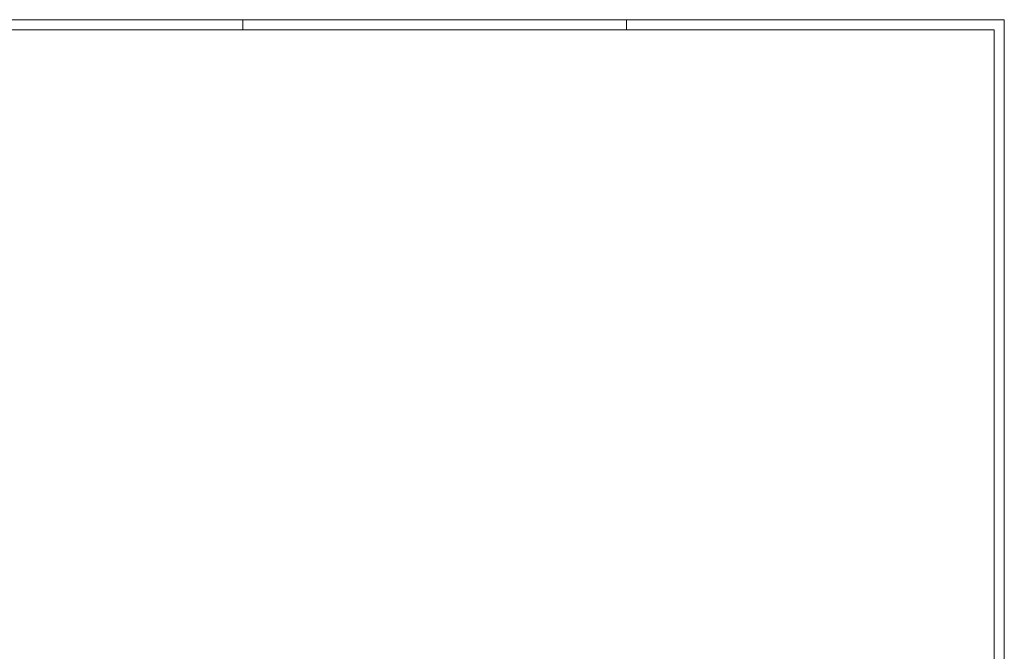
# Model space of a CAD drawing. Header units: millimetres. Extents: x 250 to 59450, y 0 to 41800.
# Tile 11 of 11: x 34825 to 59200, y 26155 to 41800. Entities that reach past the tile are written whole.
import ezdxf

# ---------------------------------------------------------------- set-up
doc = ezdxf.new("R2010")
doc.units = ezdxf.units.MM
doc.header["$LTSCALE"] = 50

msp = doc.modelspace()

# ---------------------------------------------------------------- linework, layer by layer
at = {"color": 7, "linetype": 'Continuous', "lineweight": 18}
for p, q in [((59199.96, 41799.98), (249.96, 41799.98)), ((40349.96, 41549.98), (40349.96, 41799.98)), ((49849.96, 41549.98), (49849.96, 41799.98)), ((59199.96, 41799.98), (59199.96, 249.98)), ((58949.96, 41549.98), (499.96, 41549.98)), ((58949.96, 41549.98), (58949.96, 499.98))]:
    msp.add_line(p, q, dxfattribs=at)

doc.saveas('drawing.dxf')
